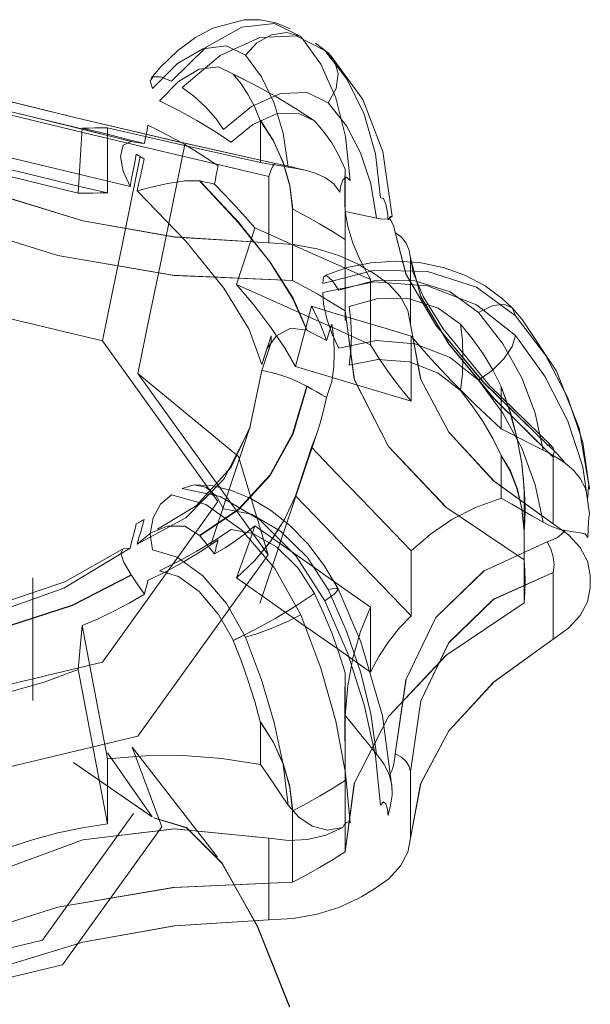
# Model space of a CAD drawing. Header units: metres. Extents: x -16.8 to 29.9, y -11.9 to 37.1.
# Tile 31 of 202: x -6.6156 to -6.5981, y 7.9482 to 7.9784. Entities that reach past the tile are written whole.
import ezdxf

# ---------------------------------------------------------------- set-up
doc = ezdxf.new("R2010")
doc.units = ezdxf.units.M
doc.layers.add('P-SANR-FIXT', color=7, linetype='Continuous', lineweight=5)

# ---------------------------------------------------------------- blocks, each defined once
blk = doc.blocks.new('TORNEIRA DE JARDIM COM BICO PARA MANGUEIRA - 1130_BC_Cromado-2213981-EXPLODE')
at = {"layer": 'P-SANR-FIXT'}
for p, q in [((-6.60653, 7.977659), (-6.606101, 7.977334)), ((-6.60562, 7.97328), (-6.60562, 7.969165)), ((-6.609735, 7.962289), (-6.608525, 7.965908)), ((-6.608228, 7.960488), (-6.606447, 7.965817)), ((-6.60011, 7.963594), (-6.600163, 7.964414)), ((-6.61519, 7.957514), (-6.61519, 7.961271)), ((-6.60562, 7.957271), (-6.60562, 7.953155)), ((-6.609528, 7.952705), (-6.612143, 7.95608)), ((-6.61394, 7.955606), (-6.611557, 7.953957)), ((-6.611532, 7.953943), (-6.613928, 7.955601))]:
    blk.add_line(p, q, dxfattribs=at)
for points in [[(-6.607298, 7.978102, 0), (-6.607745, 7.97829, 0), (-6.60822, 7.978383, 0), (-6.60871, 7.978382, 0), (-6.609671, 7.978123, 0), (-6.610199, 7.977841, 0), (-6.610743, 7.977439, 0), (-6.611284, 7.976914, 0), (-6.611561, 7.976591, 0)], [(-6.610942, 7.976497, 0), (-6.60988, 7.977541, 0), (-6.608785, 7.978153, 0), (-6.607778, 7.978265, 0), (-6.606978, 7.977864, 0)], [(-6.608674, 7.977296, 0), (-6.608326, 7.977678, 0), (-6.60788, 7.97792, 0), (-6.607406, 7.977986, 0), (-6.606978, 7.977864, 0)], [(-6.606978, 7.977864, 0), (-6.607406, 7.977986, 0), (-6.60788, 7.97792, 0), (-6.608326, 7.977678, 0), (-6.608674, 7.977296, 0)], [(-6.606236, 7.977436, 0), (-6.607122, 7.977887, 0), (-6.608237, 7.977836, 0), (-6.609448, 7.977288, 0), (-6.610613, 7.976307, 0)], [(-6.606978, 7.977864, 0), (-6.606367, 7.977022, 0), (-6.605905, 7.97599, 0), (-6.605603, 7.9748, 0), (-6.605463, 7.973456, 0)], [(-6.608674, 7.977296, 0), (-6.609253, 7.977579, 0), (-6.609975, 7.977489, 0), (-6.61076, 7.977039, 0), (-6.611519, 7.976276, 0)], [(-6.604535, 7.97292, 0), (-6.604693, 7.974274, 0), (-6.605034, 7.975491, 0), (-6.605552, 7.976553, 0), (-6.606237, 7.977436, 0)], [(-6.606237, 7.977436, 0), (-6.605951, 7.977144, 0), (-6.605832, 7.976735, 0), (-6.605897, 7.976273, 0), (-6.606134, 7.97583, 0)], [(-6.606134, 7.97583, 0), (-6.605898, 7.976273, 0), (-6.605833, 7.976735, 0), (-6.605951, 7.977144, 0), (-6.606236, 7.977436, 0)], [(-6.607361, 7.973862, 0), (-6.60752, 7.974899, 0), (-6.607793, 7.975822, 0), (-6.608181, 7.976629, 0), (-6.608674, 7.977296, 0)], [(-6.604177, 7.972351, 0), (-6.604463, 7.974337, 0), (-6.605078, 7.975932, 0), (-6.606073, 7.977306, 0)], [(-6.611312, 7.975896, 0), (-6.610729, 7.976488, 0), (-6.610092, 7.976867, 0), (-6.609503, 7.976934, 0), (-6.609044, 7.976715, 0)], [(-6.606554, 7.975277, 0), (-6.607138, 7.975663, 0), (-6.607744, 7.976029, 0), (-6.608377, 7.976378, 0), (-6.609046, 7.976716, 0)], [(-6.609046, 7.976716, 0), (-6.608804, 7.976416, 0), (-6.608585, 7.976078, 0), (-6.608389, 7.975704, 0), (-6.608218, 7.975297, 0)], [(-6.609044, 7.976715, 0), (-6.608375, 7.976377, 0), (-6.607744, 7.976029, 0), (-6.60714, 7.975664, 0), (-6.606555, 7.975278, 0)], [(-6.620112, 7.976548, 0), (-6.617991, 7.976063, 0), (-6.615928, 7.975577, 0), (-6.613972, 7.975101, 0), (-6.612169, 7.974648, 0)], [(-6.612176, 7.974649, 0), (-6.613985, 7.975104, 0), (-6.615932, 7.975577, 0), (-6.617985, 7.976061, 0), (-6.620112, 7.976547, 0)], [(-6.607748, 7.973975, 0), (-6.610817, 7.974663, 0), (-6.613823, 7.975366, 0), (-6.616599, 7.976046, 0), (-6.619005, 7.976667, 0)], [(-6.619005, 7.976667, 0), (-6.616575, 7.97604, 0), (-6.613823, 7.975366, 0), (-6.610845, 7.974669, 0), (-6.607748, 7.973975, 0)], [(-6.611519, 7.976276, 0), (-6.611589, 7.976507, 0), (-6.611504, 7.97663, 0), (-6.611277, 7.976627, 0), (-6.610942, 7.976497, 0)], [(-6.610613, 7.976307, 0), (-6.610253, 7.976035, 0), (-6.609886, 7.975696, 0), (-6.609567, 7.97534, 0), (-6.609342, 7.975019, 0)], [(-6.609342, 7.975019, 0), (-6.608489, 7.975725, 0), (-6.607602, 7.976119, 0), (-6.606785, 7.976155, 0), (-6.606134, 7.97583, 0)], [(-6.618528, 7.976107, 0), (-6.616245, 7.975547, 0), (-6.613659, 7.974924, 0), (-6.610862, 7.97426, 0), (-6.607953, 7.973578, 0)], [(-6.607953, 7.973578, 0), (-6.610862, 7.97426, 0), (-6.613659, 7.974925, 0), (-6.616245, 7.975548, 0), (-6.618528, 7.976107, 0)], [(-6.609109, 7.974624, 0), (-6.609624, 7.974968, 0), (-6.610158, 7.975291, 0), (-6.610717, 7.975599, 0), (-6.611312, 7.975896, 0)], [(-6.606134, 7.97583, 0), (-6.605579, 7.975128, 0), (-6.605143, 7.974296, 0), (-6.604833, 7.973348, 0), (-6.604654, 7.9723, 0)], [(-6.606555, 7.975278, 0), (-6.607057, 7.975521, 0), (-6.607719, 7.975497, 0), (-6.608444, 7.975169, 0), (-6.609109, 7.974624, 0)], [(-6.61221, 7.973265, 0), (-6.614247, 7.973755, 0), (-6.616517, 7.974298, 0), (-6.618951, 7.974879, 0), (-6.621436, 7.975471, 0)], [(-6.621436, 7.975471, 0), (-6.618951, 7.974879, 0), (-6.616517, 7.974298, 0), (-6.614247, 7.973755, 0), (-6.61221, 7.973265, 0)], [(-6.608218, 7.975297, 0), (-6.607824, 7.974674, 0), (-6.607521, 7.974011, 0), (-6.607318, 7.97331, 0), (-6.607223, 7.972573, 0)], [(-6.607228, 7.972575, 0), (-6.607317, 7.973291, 0), (-6.607514, 7.973992, 0), (-6.607813, 7.974664, 0), (-6.608212, 7.975304, 0)], [(-6.608212, 7.975304, 0), (-6.608212, 7.974978, 0), (-6.608212, 7.974653, 0), (-6.608212, 7.974327, 0), (-6.608212, 7.974002, 0)], [(-6.605621, 7.973798, 0), (-6.60581, 7.974216, 0), (-6.60603, 7.974603, 0), (-6.606278, 7.974958, 0), (-6.606554, 7.975277, 0)], [(-6.6138, 7.973067, 0), (-6.613769, 7.973566, 0), (-6.613738, 7.974064, 0), (-6.613707, 7.974563, 0), (-6.613676, 7.975061, 0)], [(-6.613676, 7.975061, 0), (-6.613481, 7.975062, 0), (-6.613286, 7.975063, 0), (-6.613092, 7.975064, 0), (-6.612897, 7.975065, 0)], [(-6.613676, 7.975061, 0), (-6.613185, 7.97494, 0), (-6.612704, 7.974819, 0), (-6.612232, 7.974701, 0), (-6.611771, 7.974583, 0)], [(-6.611771, 7.974583, 0), (-6.612232, 7.974701, 0), (-6.612704, 7.974819, 0), (-6.613185, 7.97494, 0), (-6.613676, 7.975061, 0)], [(-6.608212, 7.974002, 0), (-6.609401, 7.974265, 0), (-6.610581, 7.974531, 0), (-6.611748, 7.974798, 0), (-6.612897, 7.975065, 0)], [(-6.612897, 7.975065, 0), (-6.612897, 7.974566, 0), (-6.612897, 7.974068, 0), (-6.612897, 7.97357, 0), (-6.612897, 7.973071, 0)], [(-6.612897, 7.975065, 0), (-6.61175, 7.974798, 0), (-6.610581, 7.974531, 0), (-6.609399, 7.974265, 0), (-6.608212, 7.974002, 0)], [(-6.611771, 7.974583, 0), (-6.611744, 7.974724, 0), (-6.611717, 7.974864, 0), (-6.61169, 7.975004, 0), (-6.611664, 7.975145, 0)], [(-6.611664, 7.975145, 0), (-6.611371, 7.975003, 0), (-6.611085, 7.974856, 0), (-6.610805, 7.974706, 0), (-6.610532, 7.974552, 0)], [(-6.61221, 7.973265, 0), (-6.61242, 7.973734, 0), (-6.612503, 7.974184, 0), (-6.612425, 7.974535, 0), (-6.612176, 7.974649, 0)], [(-6.612169, 7.974648, 0), (-6.61207, 7.974632, 0), (-6.61197, 7.974616, 0), (-6.61187, 7.974599, 0), (-6.611771, 7.974583, 0)], [(-6.610532, 7.974552, 0), (-6.610891, 7.972797, 0), (-6.61125, 7.971043, 0), (-6.611609, 7.969288, 0), (-6.611968, 7.967533, 0)], [(-6.611968, 7.967533, 0), (-6.611609, 7.969288, 0), (-6.61125, 7.971043, 0), (-6.610891, 7.972797, 0), (-6.610532, 7.974552, 0)], [(-6.610532, 7.974552, 0), (-6.610265, 7.974394, 0), (-6.610005, 7.974233, 0), (-6.609751, 7.974067, 0), (-6.609505, 7.973899, 0)], [(-6.607953, 7.971537, 0), (-6.610862, 7.971721, 0), (-6.613659, 7.972217, 0), (-6.616245, 7.973008, 0), (-6.618528, 7.974066, 0)], [(-6.618528, 7.974066, 0), (-6.616267, 7.973017, 0), (-6.613659, 7.972217, 0), (-6.610836, 7.971718, 0), (-6.607953, 7.971537, 0)], [(-6.6138, 7.973067, 0), (-6.614841, 7.973322, 0), (-6.615919, 7.973582, 0), (-6.617028, 7.973845, 0), (-6.61816, 7.97411, 0)], [(-6.61816, 7.97411, 0), (-6.617027, 7.973845, 0), (-6.615919, 7.973582, 0), (-6.614842, 7.973323, 0), (-6.6138, 7.973067, 0)], [(-6.613053, 7.96854, 0), (-6.612764, 7.969951, 0), (-6.612475, 7.971363, 0), (-6.612187, 7.972774, 0), (-6.611898, 7.974186, 0)], [(-6.611898, 7.974186, 0), (-6.612187, 7.972774, 0), (-6.612475, 7.971363, 0), (-6.612764, 7.969951, 0), (-6.613053, 7.96854, 0)], [(-6.61202, 7.974256, 0), (-6.612068, 7.974008, 0), (-6.612115, 7.97376, 0), (-6.612163, 7.973513, 0), (-6.61221, 7.973265, 0)], [(-6.611898, 7.974186, 0), (-6.611928, 7.974204, 0), (-6.611959, 7.974221, 0), (-6.611989, 7.974238, 0), (-6.61202, 7.974256, 0)], [(-6.611989, 7.973138, 0), (-6.611936, 7.973382, 0), (-6.611883, 7.973627, 0), (-6.61183, 7.973871, 0), (-6.611777, 7.974115, 0)], [(-6.611777, 7.974115, 0), (-6.611807, 7.974133, 0), (-6.611837, 7.974151, 0), (-6.611867, 7.974168, 0), (-6.611898, 7.974186, 0)], [(-6.608212, 7.974002, 0), (-6.608, 7.973967, 0), (-6.607787, 7.973932, 0), (-6.607574, 7.973898, 0), (-6.607361, 7.973863, 0)], [(-6.615895, 7.973788, 0), (-6.615168, 7.973611, 0), (-6.614425, 7.973433, 0), (-6.613667, 7.973252, 0), (-6.612897, 7.973071, 0)], [(-6.612897, 7.973071, 0), (-6.613667, 7.973252, 0), (-6.614425, 7.973433, 0), (-6.615168, 7.973611, 0), (-6.615895, 7.973788, 0)], [(-6.609505, 7.973899, 0), (-6.609535, 7.97376, 0), (-6.609566, 7.973622, 0), (-6.609596, 7.973483, 0), (-6.609626, 7.973345, 0)], [(-6.607748, 7.973975, 0), (-6.607785, 7.973961, 0), (-6.607834, 7.973887, 0), (-6.607891, 7.973756, 0), (-6.607953, 7.973578, 0)], [(-6.606791, 7.973757, 0), (-6.607024, 7.973812, 0), (-6.607262, 7.973867, 0), (-6.607505, 7.973921, 0), (-6.607748, 7.973975, 0)], [(-6.607361, 7.973863, 0), (-6.607241, 7.973842, 0), (-6.607107, 7.973818, 0), (-6.606956, 7.97379, 0), (-6.606791, 7.973757, 0)], [(-6.606791, 7.973757, 0), (-6.606956, 7.973789, 0), (-6.607106, 7.973818, 0), (-6.607241, 7.973842, 0), (-6.607361, 7.973862, 0)], [(-6.60578, 7.973098, 0), (-6.60596, 7.97335, 0), (-6.606224, 7.973536, 0), (-6.606505, 7.973672, 0), (-6.606791, 7.973757, 0)], [(-6.605618, 7.971646, 0), (-6.605622, 7.972331, 0), (-6.605629, 7.972918, 0), (-6.60563, 7.973407, 0), (-6.605621, 7.973798, 0)], [(-6.605614, 7.973804, 0), (-6.60562, 7.973397, 0), (-6.605619, 7.972892, 0), (-6.605616, 7.972307, 0), (-6.605613, 7.971643, 0)], [(-6.605614, 7.972501, 0), (-6.605614, 7.972827, 0), (-6.605614, 7.973153, 0), (-6.605614, 7.973478, 0), (-6.605614, 7.973804, 0)], [(-6.620451, 7.973548, 0), (-6.617657, 7.972165, 0), (-6.614425, 7.971151, 0), (-6.610896, 7.970549, 0), (-6.607228, 7.970386, 0)], [(-6.607228, 7.970386, 0), (-6.610856, 7.970544, 0), (-6.614425, 7.971151, 0), (-6.617691, 7.972179, 0), (-6.620451, 7.973548, 0)], [(-6.610083, 7.973441, 0), (-6.610526, 7.973447, 0), (-6.611055, 7.973364, 0), (-6.611563, 7.973246, 0), (-6.611989, 7.973138, 0)], [(-6.606795, 7.968859, 0), (-6.607227, 7.969849, 0), (-6.607926, 7.970955, 0), (-6.608884, 7.972159, 0), (-6.610083, 7.973441, 0)], [(-6.609626, 7.973345, 0), (-6.609738, 7.973369, 0), (-6.609851, 7.973392, 0), (-6.609963, 7.973416, 0), (-6.610075, 7.973439, 0)], [(-6.610075, 7.973439, 0), (-6.608879, 7.972161, 0), (-6.607917, 7.970952, 0), (-6.607215, 7.969841, 0), (-6.606785, 7.968854, 0)], [(-6.607953, 7.973578, 0), (-6.607953, 7.973068, 0), (-6.607953, 7.972557, 0), (-6.607953, 7.972047, 0), (-6.607953, 7.971537, 0)], [(-6.605463, 7.973456, 0), (-6.605573, 7.973555, 0), (-6.605674, 7.97348, 0), (-6.60575, 7.973303, 0), (-6.60578, 7.973098, 0)], [(-6.608168, 7.967811, 0), (-6.608555, 7.96888, 0), (-6.609339, 7.970154, 0), (-6.610504, 7.971596, 0), (-6.611989, 7.973138, 0)], [(-6.611989, 7.973138, 0), (-6.610504, 7.971596, 0), (-6.609339, 7.970154, 0), (-6.608555, 7.96888, 0), (-6.608168, 7.967811, 0)], [(-6.608381, 7.972004, 0), (-6.60867, 7.972333, 0), (-6.608974, 7.972666, 0), (-6.609293, 7.973003, 0), (-6.609626, 7.973345, 0)], [(-6.609626, 7.973345, 0), (-6.609293, 7.973003, 0), (-6.608974, 7.972666, 0), (-6.60867, 7.972333, 0), (-6.608381, 7.972004, 0)], [(-6.612897, 7.973071, 0), (-6.613123, 7.97307, 0), (-6.613348, 7.973069, 0), (-6.613574, 7.973068, 0), (-6.6138, 7.973067, 0)], [(-6.604299, 7.972243, 0), (-6.604317, 7.972475, 0), (-6.604368, 7.972726, 0), (-6.604446, 7.972905, 0), (-6.604535, 7.97292, 0)], [(-6.607228, 7.970386, 0), (-6.607228, 7.970933, 0), (-6.607228, 7.97148, 0), (-6.607228, 7.972028, 0), (-6.607228, 7.972575, 0)], [(-6.607223, 7.972573, 0), (-6.606805, 7.97235, 0), (-6.606399, 7.972122, 0), (-6.606004, 7.971887, 0), (-6.605618, 7.971646, 0)], [(-6.604654, 7.9723, 0), (-6.604894, 7.97235, 0), (-6.605134, 7.972401, 0), (-6.605374, 7.972451, 0), (-6.605614, 7.972501, 0)], [(-6.605614, 7.972501, 0), (-6.60554, 7.972037, 0), (-6.605386, 7.971532, 0), (-6.605152, 7.970989, 0), (-6.60484, 7.970413, 0)], [(-6.60484, 7.970413, 0), (-6.605152, 7.97099, 0), (-6.605386, 7.971532, 0), (-6.60554, 7.972037, 0), (-6.605614, 7.972501, 0)], [(-6.60426, 7.972296, 0), (-6.604333, 7.972276, 0), (-6.604425, 7.97227, 0), (-6.604532, 7.972279, 0), (-6.604654, 7.9723, 0)], [(-6.604654, 7.9723, 0), (-6.604533, 7.972279, 0), (-6.604425, 7.972271, 0), (-6.604334, 7.972276, 0), (-6.60426, 7.972296, 0)], [(-6.60426, 7.972296, 0), (-6.60419, 7.972335, 0), (-6.604181, 7.972356, 0), (-6.60423, 7.972352, 0), (-6.604299, 7.972243, 0)], [(-6.604089, 7.971863, 0), (-6.604102, 7.971957, 0), (-6.604136, 7.972061, 0), (-6.604188, 7.972175, 0), (-6.60426, 7.972296, 0)], [(-6.608381, 7.972004, 0), (-6.608522, 7.971569, 0), (-6.608663, 7.971134, 0), (-6.608805, 7.9707, 0), (-6.608946, 7.970265, 0)], [(-6.60484, 7.970413, 0), (-6.605725, 7.970811, 0), (-6.60661, 7.971209, 0), (-6.607496, 7.971606, 0), (-6.608381, 7.972004, 0)], [(-6.605613, 7.971643, 0), (-6.605613, 7.971096, 0), (-6.605613, 7.970548, 0), (-6.605613, 7.970001, 0), (-6.605613, 7.969453, 0)], [(-6.599426, 7.965363, 0), (-6.601361, 7.967248, 0), (-6.602835, 7.969022, 0), (-6.603755, 7.970586, 0), (-6.604089, 7.971863, 0)], [(-6.603619, 7.971075, 0), (-6.603652, 7.971308, 0), (-6.603745, 7.971526, 0), (-6.603894, 7.971715, 0), (-6.604089, 7.971863, 0)], [(-6.604089, 7.971863, 0), (-6.60375, 7.970573, 0), (-6.602835, 7.969022, 0), (-6.601376, 7.967264, 0), (-6.599426, 7.965363, 0)], [(-6.607953, 7.971537, 0), (-6.607209, 7.97149, 0), (-6.60648, 7.971361, 0), (-6.605807, 7.971155, 0), (-6.605223, 7.970884, 0)], [(-6.606245, 7.970536, 0), (-6.605552, 7.970781, 0), (-6.604826, 7.970931, 0), (-6.604079, 7.970983, 0), (-6.603339, 7.970935, 0), (-6.602619, 7.970788, 0), (-6.601947, 7.970549, 0), (-6.60133, 7.970223, 0), (-6.600792, 7.969825, 0), (-6.600498, 7.969545, 0)], [(-6.60362, 7.971106, 0), (-6.603532, 7.970628, 0), (-6.603226, 7.969891, 0), (-6.602618, 7.968903, 0), (-6.601193, 7.96717, 0), (-6.599288, 7.965312, 0)], [(-6.603619, 7.969035, 0), (-6.603619, 7.969545, 0), (-6.603619, 7.970055, 0), (-6.603619, 7.970565, 0), (-6.603619, 7.971075, 0)], [(-6.603619, 7.971075, 0), (-6.6033, 7.96989, 0), (-6.602441, 7.968439, 0), (-6.60107, 7.966782, 0), (-6.599239, 7.96497, 0)], [(-6.599239, 7.96497, 0), (-6.60107, 7.966786, 0), (-6.602441, 7.968447, 0), (-6.6033, 7.969894, 0), (-6.603619, 7.971075, 0)], [(-6.606297, 7.970292, 0), (-6.604722, 7.970706, 0), (-6.603094, 7.970666, 0), (-6.601596, 7.97018, 0), (-6.6004, 7.969301, 0)], [(-6.605223, 7.970884, 0), (-6.605104, 7.970816, 0), (-6.604985, 7.970748, 0), (-6.604867, 7.97068, 0), (-6.60475, 7.970611, 0)], [(-6.630131, 7.95868, 0), (-6.633669, 7.96361, 0), (-6.630131, 7.96854, 0), (-6.621592, 7.970582, 0), (-6.613053, 7.96854, 0)], [(-6.613053, 7.96854, 0), (-6.621592, 7.970582, 0), (-6.630131, 7.96854, 0), (-6.633669, 7.96361, 0), (-6.630131, 7.95868, 0)], [(-6.605613, 7.969453, 0), (-6.606001, 7.969696, 0), (-6.606399, 7.969932, 0), (-6.606808, 7.970162, 0), (-6.607228, 7.970386, 0)], [(-6.605807, 7.970092, 0), (-6.606016, 7.97039, 0), (-6.606182, 7.970532, 0), (-6.606281, 7.970498, 0), (-6.606297, 7.970292, 0)], [(-6.601527, 7.969408, 0), (-6.602398, 7.970038, 0), (-6.603485, 7.970381, 0), (-6.604666, 7.9704, 0), (-6.605807, 7.970092, 0)], [(-6.60484, 7.968419, 0), (-6.60484, 7.968918, 0), (-6.60484, 7.969416, 0), (-6.60484, 7.969915, 0), (-6.60484, 7.970413, 0)], [(-6.60475, 7.970611, 0), (-6.604281, 7.970274, 0), (-6.603923, 7.969885, 0), (-6.6037, 7.969465, 0), (-6.603619, 7.969035, 0)], [(-6.608946, 7.970265, 0), (-6.608385, 7.969595, 0), (-6.607896, 7.96895, 0), (-6.60748, 7.968334, 0), (-6.60714, 7.967747, 0)], [(-6.60714, 7.967747, 0), (-6.60748, 7.968333, 0), (-6.607896, 7.96895, 0), (-6.608386, 7.969596, 0), (-6.608946, 7.970265, 0)], [(-6.608946, 7.970265, 0), (-6.607919, 7.969803, 0), (-6.606893, 7.969342, 0), (-6.605866, 7.968881, 0), (-6.60484, 7.968419, 0)], [(-6.6004, 7.968695, 0), (-6.601591, 7.969643, 0), (-6.603092, 7.970218, 0), (-6.604725, 7.97035, 0), (-6.606297, 7.970023, 0)], [(-6.606297, 7.970023, 0), (-6.606281, 7.969662, 0), (-6.606182, 7.969211, 0), (-6.606016, 7.968739, 0), (-6.605807, 7.968315, 0)], [(-6.605497, 7.969589, 0), (-6.604614, 7.96983, 0), (-6.60365, 7.969826, 0), (-6.602766, 7.969541, 0), (-6.602087, 7.969051, 0)], [(-6.60714, 7.967747, 0), (-6.607018, 7.968209, 0), (-6.606896, 7.968671, 0), (-6.606774, 7.969133, 0), (-6.606653, 7.969595, 0)], [(-6.606186, 7.96855, 0), (-6.606277, 7.968799, 0), (-6.606385, 7.969057, 0), (-6.60651, 7.969322, 0), (-6.606653, 7.969595, 0)], [(-6.606653, 7.969595, 0), (-6.605889, 7.969367, 0), (-6.605125, 7.969139, 0), (-6.604361, 7.96891, 0), (-6.603598, 7.968682, 0)], [(-6.606653, 7.969595, 0), (-6.60651, 7.969322, 0), (-6.606385, 7.969057, 0), (-6.606277, 7.968799, 0), (-6.606186, 7.96855, 0)], [(-6.605497, 7.96779, 0), (-6.60544, 7.968239, 0), (-6.605421, 7.968689, 0), (-6.60544, 7.96914, 0), (-6.605497, 7.969589, 0)], [(-6.601527, 7.969408, 0), (-6.601113, 7.969608, 0), (-6.600753, 7.969657, 0), (-6.600502, 7.969549, 0), (-6.6004, 7.969301, 0)], [(-6.6004, 7.969301, 0), (-6.600502, 7.969549, 0), (-6.600753, 7.969657, 0), (-6.601113, 7.969608, 0), (-6.601527, 7.969408, 0)], [(-6.598127, 7.964, 0), (-6.598442, 7.965854, 0), (-6.599144, 7.967605, 0), (-6.600192, 7.969187, 0), (-6.600491, 7.969537, 0)], [(-6.605613, 7.969453, 0), (-6.605331, 7.967335, 0), (-6.604288, 7.965298, 0), (-6.602531, 7.963432, 0), (-6.600136, 7.961819, 0)], [(-6.600136, 7.961819, 0), (-6.602507, 7.963412, 0), (-6.604288, 7.965298, 0), (-6.605339, 7.967359, 0), (-6.605613, 7.969453, 0)], [(-6.599552, 7.965188, 0), (-6.599791, 7.96632, 0), (-6.600202, 7.967407, 0), (-6.600785, 7.968445, 0), (-6.601527, 7.969408, 0)], [(-6.6004, 7.969301, 0), (-6.599483, 7.968093, 0), (-6.59879, 7.966785, 0), (-6.598337, 7.965415, 0), (-6.598126, 7.963987, 0)], [(-6.608168, 7.967811, 0), (-6.608018, 7.968295, 0), (-6.607723, 7.968693, 0), (-6.607288, 7.968922, 0), (-6.606795, 7.968859, 0)], [(-6.606186, 7.96855, 0), (-6.606146, 7.968674, 0), (-6.606105, 7.968799, 0), (-6.606065, 7.968923, 0), (-6.606025, 7.969047, 0)], [(-6.606025, 7.969047, 0), (-6.605969, 7.968607, 0), (-6.60595, 7.968166, 0), (-6.605969, 7.967725, 0), (-6.606025, 7.967285, 0)], [(-6.599239, 7.96293, 0), (-6.60107, 7.964247, 0), (-6.602441, 7.96574, 0), (-6.6033, 7.967355, 0), (-6.603619, 7.969035, 0)], [(-6.603619, 7.969035, 0), (-6.603306, 7.96737, 0), (-6.602441, 7.96574, 0), (-6.601056, 7.964235, 0), (-6.599239, 7.96293, 0)], [(-6.602087, 7.967016, 0), (-6.602027, 7.967524, 0), (-6.602008, 7.968033, 0), (-6.602027, 7.968543, 0), (-6.602087, 7.969051, 0)], [(-6.602087, 7.969051, 0), (-6.601721, 7.968606, 0), (-6.60139, 7.968136, 0), (-6.601097, 7.967645, 0), (-6.600841, 7.967137, 0)], [(-6.602087, 7.969051, 0), (-6.602027, 7.968543, 0), (-6.602007, 7.968033, 0), (-6.602027, 7.967524, 0), (-6.602087, 7.967016, 0)], [(-6.607883, 7.968688, 0), (-6.607954, 7.968469, 0), (-6.608025, 7.96825, 0), (-6.608097, 7.96803, 0), (-6.608168, 7.967811, 0)], [(-6.607883, 7.96849, 0), (-6.607882, 7.968539, 0), (-6.607882, 7.968589, 0), (-6.607882, 7.968639, 0), (-6.607883, 7.968688, 0)], [(-6.606785, 7.968854, 0), (-6.606636, 7.968778, 0), (-6.606486, 7.968702, 0), (-6.606336, 7.968626, 0), (-6.606186, 7.96855, 0)], [(-6.603598, 7.968682, 0), (-6.603007, 7.968, 0), (-6.602347, 7.967295, 0), (-6.60162, 7.966573, 0), (-6.600833, 7.965838, 0)], [(-6.600833, 7.965838, 0), (-6.601621, 7.966574, 0), (-6.602347, 7.967295, 0), (-6.603007, 7.967999, 0), (-6.603598, 7.968682, 0)], [(-6.603598, 7.968682, 0), (-6.603598, 7.968184, 0), (-6.603598, 7.967685, 0), (-6.603598, 7.967187, 0), (-6.603598, 7.966689, 0)], [(-6.6004, 7.968696, 0), (-6.600503, 7.96836, 0), (-6.600755, 7.967983, 0), (-6.601115, 7.967622, 0), (-6.601527, 7.967335, 0)], [(-6.601527, 7.967335, 0), (-6.601115, 7.967622, 0), (-6.600755, 7.967983, 0), (-6.600503, 7.96836, 0), (-6.6004, 7.968695, 0)], [(-6.598126, 7.963229, 0), (-6.598337, 7.964671, 0), (-6.598792, 7.966078, 0), (-6.599485, 7.967431, 0), (-6.6004, 7.968696, 0)], [(-6.613053, 7.96854, 0), (-6.609516, 7.96361, 0), (-6.613053, 7.95868, 0), (-6.621592, 7.956637, 0), (-6.630131, 7.95868, 0)], [(-6.630131, 7.95868, 0), (-6.621592, 7.956637, 0), (-6.613053, 7.95868, 0), (-6.609516, 7.96361, 0), (-6.613053, 7.96854, 0)], [(-6.608168, 7.967631, 0), (-6.608097, 7.967845, 0), (-6.608025, 7.96806, 0), (-6.607954, 7.968275, 0), (-6.607883, 7.96849, 0)], [(-6.605807, 7.968315, 0), (-6.604668, 7.968544, 0), (-6.603485, 7.968443, 0), (-6.602396, 7.968024, 0), (-6.601527, 7.967335, 0)], [(-6.603598, 7.966689, 0), (-6.60396, 7.967141, 0), (-6.604288, 7.96758, 0), (-6.604582, 7.968007, 0), (-6.60484, 7.968419, 0)], [(-6.60484, 7.968419, 0), (-6.604582, 7.968007, 0), (-6.604288, 7.96758, 0), (-6.60396, 7.96714, 0), (-6.603598, 7.966689, 0)], [(-6.602087, 7.967016, 0), (-6.602766, 7.967542, 0), (-6.60365, 7.967888, 0), (-6.604614, 7.967964, 0), (-6.605497, 7.96779, 0)], [(-6.603598, 7.966689, 0), (-6.604483, 7.966953, 0), (-6.605369, 7.967218, 0), (-6.606254, 7.967483, 0), (-6.60714, 7.967747, 0)], [(-6.631217, 7.95642, 0), (-6.621592, 7.954118, 0), (-6.611968, 7.95642, 0), (-6.607981, 7.961977, 0), (-6.611968, 7.967533, 0)], [(-6.611968, 7.967533, 0), (-6.608884, 7.964988, 0), (-6.607981, 7.961977, 0), (-6.611968, 7.95642, 0), (-6.621592, 7.954118, 0), (-6.626808, 7.954639, 0), (-6.631217, 7.95642, 0)], [(-6.611989, 7.962304, 0), (-6.6105, 7.96311, 0), (-6.60934, 7.964294, 0), (-6.608553, 7.965826, 0), (-6.608168, 7.967631, 0)], [(-6.608168, 7.967631, 0), (-6.608553, 7.965826, 0), (-6.60934, 7.964294, 0), (-6.6105, 7.96311, 0), (-6.611989, 7.962304, 0)], [(-6.606795, 7.96715, 0), (-6.607278, 7.967377, 0), (-6.607709, 7.967524, 0), (-6.608015, 7.9676, 0), (-6.608168, 7.967631, 0)], [(-6.610083, 7.962568, 0), (-6.608884, 7.963375, 0), (-6.607926, 7.964419, 0), (-6.607227, 7.965684, 0), (-6.606795, 7.96715, 0)], [(-6.606785, 7.967144, 0), (-6.607215, 7.965683, 0), (-6.607917, 7.964411, 0), (-6.608879, 7.963362, 0), (-6.610075, 7.962559, 0)], [(-6.606186, 7.966799, 0), (-6.606336, 7.966885, 0), (-6.606486, 7.966972, 0), (-6.606636, 7.967058, 0), (-6.606785, 7.967144, 0)], [(-6.606025, 7.967285, 0), (-6.606065, 7.967164, 0), (-6.606105, 7.967042, 0), (-6.606146, 7.96692, 0), (-6.606186, 7.966799, 0)], [(-6.601527, 7.967335, 0), (-6.600787, 7.966323, 0), (-6.600205, 7.965248, 0), (-6.599791, 7.964126, 0), (-6.599552, 7.962978, 0)], [(-6.600841, 7.967137, 0), (-6.60057, 7.966356, 0), (-6.600355, 7.96557, 0), (-6.600207, 7.964786, 0), (-6.600136, 7.964009, 0)], [(-6.600136, 7.964009, 0), (-6.600201, 7.964761, 0), (-6.600343, 7.965543, 0), (-6.600555, 7.966338, 0), (-6.600833, 7.96714, 0)], [(-6.600833, 7.96714, 0), (-6.600833, 7.966814, 0), (-6.600833, 7.966489, 0), (-6.600833, 7.966163, 0), (-6.600833, 7.965838, 0)], [(-6.606186, 7.966799, 0), (-6.606277, 7.966399, 0), (-6.606385, 7.966011, 0), (-6.60651, 7.965635, 0), (-6.606653, 7.965272, 0)], [(-6.606653, 7.965272, 0), (-6.60651, 7.965635, 0), (-6.606385, 7.966011, 0), (-6.606277, 7.966399, 0), (-6.606186, 7.966799, 0)], [(-6.600841, 7.965016, 0), (-6.601097, 7.96554, 0), (-6.60139, 7.96605, 0), (-6.601721, 7.966543, 0), (-6.602087, 7.967016, 0)], [(-6.611365, 7.962759, 0), (-6.610186, 7.963476, 0), (-6.609113, 7.964668, 0), (-6.608527, 7.965904, 0)], [(-6.600833, 7.965838, 0), (-6.600513, 7.965675, 0), (-6.600192, 7.965513, 0), (-6.599872, 7.965351, 0), (-6.599552, 7.965188, 0)], [(-6.606653, 7.965272, 0), (-6.606774, 7.9649, 0), (-6.606896, 7.964528, 0), (-6.607018, 7.964156, 0), (-6.60714, 7.963784, 0)], [(-6.603598, 7.962103, 0), (-6.604361, 7.962895, 0), (-6.605125, 7.963688, 0), (-6.605889, 7.96448, 0), (-6.606653, 7.965272, 0)], [(-6.598871, 7.964784, 0), (-6.598984, 7.964921, 0), (-6.599116, 7.965065, 0), (-6.599264, 7.965212, 0), (-6.599426, 7.965363, 0)], [(-6.599426, 7.965363, 0), (-6.599315, 7.965332, 0), (-6.599244, 7.965252, 0), (-6.599218, 7.965129, 0), (-6.599239, 7.96497, 0)], [(-6.600136, 7.96269, 0), (-6.600207, 7.963393, 0), (-6.600355, 7.964018, 0), (-6.60057, 7.96456, 0), (-6.600841, 7.965016, 0)], [(-6.600833, 7.963716, 0), (-6.600833, 7.964041, 0), (-6.600833, 7.964367, 0), (-6.600833, 7.964692, 0), (-6.600833, 7.965018, 0)], [(-6.600833, 7.965018, 0), (-6.600554, 7.964546, 0), (-6.600341, 7.96399, 0), (-6.600201, 7.963371, 0), (-6.600136, 7.962691, 0)], [(-6.599552, 7.965188, 0), (-6.599382, 7.965099, 0), (-6.599211, 7.965002, 0), (-6.59904, 7.964896, 0), (-6.598871, 7.964784, 0)], [(-6.598871, 7.964784, 0), (-6.599039, 7.964896, 0), (-6.59921, 7.965, 0), (-6.599381, 7.965098, 0), (-6.599552, 7.965188, 0)], [(-6.599239, 7.96497, 0), (-6.599239, 7.96446, 0), (-6.599239, 7.96395, 0), (-6.599239, 7.96344, 0), (-6.599239, 7.96293, 0)], [(-6.598183, 7.963718, 0), (-6.598261, 7.964032, 0), (-6.598414, 7.964317, 0), (-6.598618, 7.96457, 0), (-6.598871, 7.964784, 0)], [(-6.609342, 7.963387, 0), (-6.609567, 7.963789, 0), (-6.609886, 7.964048, 0), (-6.610253, 7.964125, 0), (-6.610613, 7.964009, 0)], [(-6.610228, 7.964126, 0), (-6.609672, 7.964086, 0), (-6.609098, 7.963947, 0), (-6.608504, 7.963701, 0), (-6.60791, 7.963348, 0), (-6.607319, 7.96288, 0), (-6.606764, 7.962312, 0), (-6.606258, 7.961651, 0), (-6.605834, 7.960933, 0)], [(-6.598126, 7.963987, 0), (-6.598141, 7.964115, 0), (-6.598157, 7.964069, 0), (-6.598174, 7.963914, 0), (-6.598183, 7.963718, 0)], [(-6.610942, 7.963819, 0), (-6.611277, 7.963533, 0), (-6.611504, 7.963113, 0), (-6.611589, 7.962621, 0), (-6.611519, 7.962131, 0)], [(-6.606978, 7.960133, 0), (-6.607777, 7.961556, 0), (-6.608785, 7.962731, 0), (-6.609883, 7.963516, 0), (-6.610942, 7.963819, 0)], [(-6.610613, 7.964009, 0), (-6.609445, 7.963766, 0), (-6.608236, 7.963047, 0), (-6.607123, 7.961936, 0), (-6.606236, 7.960561, 0)], [(-6.608946, 7.961267, 0), (-6.608386, 7.9618, 0), (-6.607896, 7.962399, 0), (-6.60748, 7.963062, 0), (-6.60714, 7.963784, 0)], [(-6.60714, 7.963784, 0), (-6.60748, 7.963062, 0), (-6.607896, 7.9624, 0), (-6.608385, 7.9618, 0), (-6.608946, 7.961267, 0)], [(-6.60714, 7.963784, 0), (-6.606254, 7.962866, 0), (-6.605369, 7.961947, 0), (-6.604483, 7.961028, 0), (-6.603598, 7.96011, 0)], [(-6.600136, 7.961819, 0), (-6.600136, 7.962367, 0), (-6.600136, 7.962914, 0), (-6.600136, 7.963462, 0), (-6.600136, 7.964009, 0)], [(-6.600136, 7.964009, 0), (-6.600114, 7.96368, 0), (-6.600106, 7.96335, 0), (-6.600114, 7.96302, 0), (-6.600136, 7.96269, 0)], [(-6.600833, 7.963716, 0), (-6.60162, 7.963422, 0), (-6.602347, 7.963054, 0), (-6.603007, 7.962613, 0), (-6.603598, 7.962103, 0)], [(-6.603598, 7.962103, 0), (-6.603007, 7.962614, 0), (-6.602347, 7.963054, 0), (-6.601621, 7.963422, 0), (-6.600833, 7.963716, 0)], [(-6.599552, 7.962978, 0), (-6.599872, 7.963162, 0), (-6.600192, 7.963347, 0), (-6.600513, 7.963531, 0), (-6.600833, 7.963716, 0)], [(-6.606134, 7.960913, 0), (-6.606787, 7.961907, 0), (-6.607602, 7.962705, 0), (-6.608487, 7.963218, 0), (-6.609342, 7.963387, 0)], [(-6.598183, 7.962509, 0), (-6.598174, 7.962744, 0), (-6.598157, 7.963003, 0), (-6.598141, 7.963196, 0), (-6.598126, 7.963229, 0)], [(-6.61221, 7.962177, 0), (-6.612163, 7.962363, 0), (-6.612115, 7.962549, 0), (-6.612068, 7.962736, 0), (-6.61202, 7.962922, 0)], [(-6.61202, 7.962922, 0), (-6.611959, 7.962957, 0), (-6.611898, 7.962992, 0), (-6.611837, 7.963027, 0), (-6.611777, 7.963062, 0)], [(-6.611777, 7.963062, 0), (-6.61183, 7.962873, 0), (-6.611883, 7.962683, 0), (-6.611936, 7.962494, 0), (-6.611989, 7.962304, 0)], [(-6.611989, 7.962304, 0), (-6.611568, 7.962651, 0), (-6.611067, 7.962859, 0), (-6.61053, 7.962855, 0), (-6.610083, 7.962568, 0)], [(-6.608381, 7.962863, 0), (-6.60867, 7.962625, 0), (-6.608974, 7.962402, 0), (-6.609293, 7.962195, 0), (-6.609626, 7.962004, 0)], [(-6.609626, 7.962004, 0), (-6.609293, 7.962195, 0), (-6.608974, 7.962402, 0), (-6.60867, 7.962625, 0), (-6.608381, 7.962863, 0)], [(-6.608946, 7.961267, 0), (-6.608805, 7.961666, 0), (-6.608663, 7.962065, 0), (-6.608522, 7.962464, 0), (-6.608381, 7.962863, 0)], [(-6.608381, 7.962863, 0), (-6.607496, 7.96224, 0), (-6.60661, 7.961618, 0), (-6.605725, 7.960995, 0), (-6.60484, 7.960372, 0)], [(-6.599552, 7.962978, 0), (-6.599381, 7.962888, 0), (-6.59921, 7.962812, 0), (-6.599039, 7.962755, 0), (-6.598871, 7.962718, 0)], [(-6.598871, 7.962718, 0), (-6.599039, 7.962755, 0), (-6.599209, 7.962812, 0), (-6.599381, 7.962887, 0), (-6.599552, 7.962978, 0)], [(-6.599239, 7.96293, 0), (-6.59877, 7.962593, 0), (-6.598412, 7.962204, 0), (-6.598189, 7.961783, 0), (-6.598108, 7.961353, 0)], [(-6.611312, 7.961482, 0), (-6.610717, 7.96178, 0), (-6.610158, 7.962087, 0), (-6.609624, 7.96241, 0), (-6.609109, 7.962754, 0)], [(-6.610075, 7.962559, 0), (-6.609963, 7.96242, 0), (-6.609851, 7.962281, 0), (-6.609738, 7.962143, 0), (-6.609626, 7.962004, 0)], [(-6.609109, 7.962754, 0), (-6.608444, 7.962625, 0), (-6.607719, 7.962217, 0), (-6.607057, 7.961562, 0), (-6.606555, 7.960789, 0)], [(-6.600136, 7.962691, 0), (-6.600136, 7.962143, 0), (-6.600136, 7.961596, 0), (-6.600136, 7.961048, 0), (-6.600136, 7.960501, 0)], [(-6.599426, 7.962376, 0), (-6.599264, 7.962434, 0), (-6.599116, 7.962511, 0), (-6.598984, 7.962606, 0), (-6.598871, 7.962718, 0)], [(-6.598871, 7.962718, 0), (-6.598619, 7.962679, 0), (-6.598414, 7.962649, 0), (-6.598261, 7.96262, 0), (-6.598183, 7.962509, 0)], [(-6.609505, 7.962434, 0), (-6.610005, 7.9621, 0), (-6.610532, 7.96178, 0), (-6.611085, 7.961476, 0), (-6.611664, 7.961188, 0)], [(-6.609626, 7.962004, 0), (-6.609596, 7.962111, 0), (-6.609566, 7.962219, 0), (-6.609535, 7.962326, 0), (-6.609505, 7.962434, 0)], [(-6.599426, 7.962376, 0), (-6.601376, 7.961471, 0), (-6.602835, 7.96005, 0), (-6.60375, 7.958163, 0), (-6.604089, 7.955877, 0)], [(-6.604089, 7.955877, 0), (-6.603755, 7.958144, 0), (-6.602835, 7.96005, 0), (-6.601361, 7.961482, 0), (-6.599426, 7.962376, 0)], [(-6.599239, 7.961431, 0), (-6.599218, 7.961667, 0), (-6.599244, 7.961913, 0), (-6.599315, 7.962155, 0), (-6.599426, 7.962376, 0)], [(-6.621436, 7.95997, 0), (-6.618943, 7.959823, 0), (-6.616517, 7.96015, 0), (-6.61424, 7.960949, 0), (-6.61221, 7.962177, 0)], [(-6.61221, 7.962177, 0), (-6.61424, 7.96095, 0), (-6.616517, 7.96015, 0), (-6.618943, 7.959824, 0), (-6.621436, 7.95997, 0)], [(-6.620701, 7.960121, 0), (-6.618325, 7.960092, 0), (-6.61661, 7.960343, 0), (-6.614206, 7.961145, 0), (-6.612441, 7.962148, 0)], [(-6.612176, 7.961359, 0), (-6.612415, 7.961759, 0), (-6.612496, 7.962028, 0), (-6.61242, 7.96216, 0), (-6.61221, 7.962177, 0)], [(-6.611519, 7.962131, 0), (-6.610762, 7.961907, 0), (-6.609976, 7.961335, 0), (-6.609252, 7.960482, 0), (-6.608674, 7.959447, 0)], [(-6.603598, 7.96011, 0), (-6.603598, 7.960608, 0), (-6.603598, 7.961106, 0), (-6.603598, 7.961605, 0), (-6.603598, 7.962103, 0)], [(-6.600136, 7.960501, 0), (-6.600114, 7.96083, 0), (-6.600106, 7.96116, 0), (-6.600114, 7.96149, 0), (-6.600136, 7.961819, 0)], [(-6.620112, 7.959461, 0), (-6.617985, 7.959473, 0), (-6.615932, 7.959797, 0), (-6.613985, 7.960429, 0), (-6.612176, 7.961359, 0)], [(-6.612169, 7.96135, 0), (-6.613972, 7.960422, 0), (-6.615928, 7.959786, 0), (-6.617991, 7.959461, 0), (-6.620112, 7.95945, 0)], [(-6.611771, 7.960766, 0), (-6.61187, 7.960912, 0), (-6.61197, 7.961058, 0), (-6.61207, 7.961204, 0), (-6.612169, 7.96135, 0)], [(-6.609044, 7.959351, 0), (-6.609503, 7.960149, 0), (-6.610092, 7.960847, 0), (-6.610729, 7.961306, 0), (-6.611312, 7.961482, 0)], [(-6.599239, 7.961431, 0), (-6.60107, 7.960608, 0), (-6.602441, 7.959279, 0), (-6.6033, 7.9575, 0), (-6.603619, 7.955326, 0)], [(-6.603619, 7.955326, 0), (-6.6033, 7.957504, 0), (-6.602441, 7.959287, 0), (-6.60107, 7.960612, 0), (-6.599239, 7.961431, 0)], [(-6.599239, 7.959391, 0), (-6.599239, 7.959901, 0), (-6.599239, 7.960411, 0), (-6.599239, 7.960921, 0), (-6.599239, 7.961431, 0)], [(-6.598108, 7.961353, 0), (-6.598107, 7.961257, 0), (-6.598106, 7.96116, 0), (-6.598107, 7.961064, 0), (-6.598108, 7.960967, 0)], [(-6.611664, 7.961188, 0), (-6.61169, 7.961082, 0), (-6.611717, 7.960977, 0), (-6.611744, 7.960871, 0), (-6.611771, 7.960766, 0)], [(-6.60484, 7.958379, 0), (-6.605866, 7.959101, 0), (-6.606893, 7.959823, 0), (-6.607919, 7.960545, 0), (-6.608946, 7.961267, 0)], [(-6.613676, 7.959806, 0), (-6.613185, 7.960018, 0), (-6.612704, 7.960249, 0), (-6.612232, 7.960498, 0), (-6.611771, 7.960766, 0)], [(-6.611771, 7.960766, 0), (-6.612232, 7.960498, 0), (-6.612704, 7.960249, 0), (-6.613185, 7.960018, 0), (-6.613676, 7.959806, 0)], [(-6.609046, 7.959351, 0), (-6.608377, 7.959688, 0), (-6.607744, 7.960038, 0), (-6.607138, 7.960403, 0), (-6.606554, 7.96079, 0)], [(-6.606555, 7.960789, 0), (-6.60714, 7.960402, 0), (-6.607744, 7.960038, 0), (-6.608375, 7.959689, 0), (-6.609044, 7.959351, 0)], [(-6.606554, 7.96079, 0), (-6.606278, 7.960191, 0), (-6.60603, 7.959583, 0), (-6.60581, 7.95897, 0), (-6.605621, 7.958354, 0)], [(-6.606134, 7.960913, 0), (-6.605896, 7.960957, 0), (-6.605833, 7.960905, 0), (-6.605952, 7.960765, 0), (-6.606236, 7.960561, 0)], [(-6.606236, 7.960561, 0), (-6.605952, 7.960765, 0), (-6.605833, 7.960905, 0), (-6.605896, 7.960957, 0), (-6.606134, 7.960913, 0)], [(-6.604654, 7.955866, 0), (-6.604833, 7.957098, 0), (-6.605141, 7.958357, 0), (-6.605578, 7.95964, 0), (-6.606134, 7.960913, 0)], [(-6.604179, 7.954788, 0), (-6.604472, 7.957043, 0), (-6.605139, 7.959312, 0), (-6.605834, 7.960932, 0)], [(-6.598108, 7.960967, 0), (-6.598189, 7.960537, 0), (-6.598412, 7.960116, 0), (-6.59877, 7.959728, 0), (-6.599239, 7.959391, 0)], [(-6.606236, 7.960561, 0), (-6.60555, 7.958969, 0), (-6.605032, 7.957372, 0), (-6.604693, 7.955812, 0), (-6.604535, 7.954296, 0)], [(-6.605613, 7.952867, 0), (-6.605339, 7.954961, 0), (-6.604288, 7.957022, 0), (-6.602507, 7.958908, 0), (-6.600136, 7.960501, 0)], [(-6.600136, 7.960501, 0), (-6.602531, 7.958888, 0), (-6.604288, 7.957022, 0), (-6.605331, 7.954985, 0), (-6.605613, 7.952867, 0)], [(-6.606978, 7.960133, 0), (-6.607409, 7.959925, 0), (-6.607884, 7.959721, 0), (-6.608328, 7.959553, 0), (-6.608674, 7.959447, 0)], [(-6.608674, 7.959447, 0), (-6.608328, 7.959553, 0), (-6.607884, 7.959721, 0), (-6.607409, 7.959925, 0), (-6.606978, 7.960133, 0)], [(-6.605463, 7.95376, 0), (-6.605603, 7.955286, 0), (-6.605907, 7.956874, 0), (-6.606368, 7.958503, 0), (-6.606978, 7.960133, 0)], [(-6.60484, 7.960372, 0), (-6.605152, 7.959624, 0), (-6.605386, 7.958817, 0), (-6.60554, 7.957958, 0), (-6.605614, 7.957052, 0)], [(-6.605614, 7.957052, 0), (-6.60554, 7.957959, 0), (-6.605386, 7.958817, 0), (-6.605152, 7.959623, 0), (-6.60484, 7.960372, 0)], [(-6.60484, 7.960372, 0), (-6.60484, 7.959874, 0), (-6.60484, 7.959376, 0), (-6.60484, 7.958877, 0), (-6.60484, 7.958379, 0)], [(-6.603598, 7.96011, 0), (-6.60396, 7.959722, 0), (-6.604288, 7.959304, 0), (-6.604582, 7.958856, 0), (-6.60484, 7.958379, 0)], [(-6.60484, 7.958379, 0), (-6.604582, 7.958856, 0), (-6.604288, 7.959304, 0), (-6.60396, 7.959722, 0), (-6.603598, 7.96011, 0)], [(-6.613676, 7.959806, 0), (-6.613707, 7.95947, 0), (-6.613738, 7.959135, 0), (-6.613769, 7.9588, 0), (-6.6138, 7.958464, 0)], [(-6.612897, 7.95572, 0), (-6.613092, 7.956742, 0), (-6.613286, 7.957763, 0), (-6.613481, 7.958785, 0), (-6.613676, 7.959806, 0)], [(-6.608218, 7.956855, 0), (-6.608389, 7.957481, 0), (-6.608585, 7.958108, 0), (-6.608804, 7.958732, 0), (-6.609046, 7.959351, 0)], [(-6.608674, 7.959447, 0), (-6.608182, 7.95814, 0), (-6.607795, 7.956833, 0), (-6.607519, 7.955547, 0), (-6.607361, 7.954303, 0)], [(-6.603619, 7.953285, 0), (-6.6033, 7.954965, 0), (-6.602441, 7.95658, 0), (-6.60107, 7.958073, 0), (-6.599239, 7.959391, 0)], [(-6.599239, 7.959391, 0), (-6.601056, 7.958086, 0), (-6.602441, 7.95658, 0), (-6.603306, 7.95495, 0), (-6.603619, 7.953285, 0)], [(-6.6138, 7.958464, 0), (-6.614842, 7.958073, 0), (-6.615919, 7.957768, 0), (-6.617027, 7.95755, 0), (-6.61816, 7.957422, 0)], [(-6.61816, 7.957422, 0), (-6.617028, 7.95755, 0), (-6.615919, 7.957767, 0), (-6.614841, 7.958073, 0), (-6.6138, 7.958464, 0)], [(-6.6138, 7.958464, 0), (-6.613574, 7.95728, 0), (-6.613348, 7.956096, 0), (-6.613123, 7.954911, 0), (-6.612897, 7.953727, 0)], [(-6.605621, 7.958354, 0), (-6.60563, 7.957509, 0), (-6.605629, 7.95667, 0), (-6.605622, 7.955848, 0), (-6.605618, 7.955054, 0)], [(-6.605613, 7.955057, 0), (-6.605616, 7.955825, 0), (-6.605619, 7.956642, 0), (-6.60562, 7.957487, 0), (-6.605614, 7.958354, 0)], [(-6.605614, 7.958354, 0), (-6.605614, 7.958028, 0), (-6.605614, 7.957703, 0), (-6.605614, 7.957377, 0), (-6.605614, 7.957052, 0)], [(-6.607223, 7.954127, 0), (-6.607318, 7.954869, 0), (-6.607521, 7.955578, 0), (-6.607824, 7.956242, 0), (-6.608218, 7.956855, 0)], [(-6.608212, 7.955551, 0), (-6.608212, 7.955877, 0), (-6.608212, 7.956203, 0), (-6.608212, 7.956528, 0), (-6.608212, 7.956854, 0)], [(-6.608212, 7.956854, 0), (-6.607812, 7.956219, 0), (-6.607511, 7.955541, 0), (-6.607317, 7.954841, 0), (-6.607228, 7.954124, 0)], [(-6.605614, 7.957052, 0), (-6.605374, 7.956756, 0), (-6.605134, 7.956459, 0), (-6.604894, 7.956163, 0), (-6.604654, 7.955867, 0)], [(-6.612143, 7.95608, 0), (-6.611239, 7.953635, 0), (-6.614278, 7.9494, 0), (-6.621613, 7.947646, 0), (-6.628949, 7.9494, 0)], [(-6.612903, 7.955906, 0), (-6.612217, 7.954924, 0), (-6.611532, 7.953943, 0)], [(-6.611532, 7.953943, 0), (-6.612217, 7.954924, 0), (-6.612903, 7.955906, 0)], [(-6.608212, 7.955551, 0), (-6.609399, 7.95573, 0), (-6.610581, 7.955818, 0), (-6.61175, 7.955815, 0), (-6.612897, 7.95572, 0)], [(-6.612897, 7.95572, 0), (-6.611748, 7.955815, 0), (-6.610581, 7.955818, 0), (-6.609401, 7.95573, 0), (-6.608212, 7.955551, 0)], [(-6.612897, 7.953727, 0), (-6.612897, 7.954225, 0), (-6.612897, 7.954724, 0), (-6.612897, 7.955222, 0), (-6.612897, 7.95572, 0)], [(-6.604654, 7.955867, 0), (-6.604533, 7.955708, 0), (-6.604426, 7.955544, 0), (-6.604334, 7.955376, 0), (-6.60426, 7.955205, 0)], [(-6.604261, 7.955205, 0), (-6.604334, 7.955375, 0), (-6.604425, 7.955542, 0), (-6.604533, 7.955707, 0), (-6.604654, 7.955866, 0)], [(-6.60426, 7.955205, 0), (-6.604188, 7.955353, 0), (-6.604136, 7.955515, 0), (-6.604102, 7.95569, 0), (-6.604089, 7.955877, 0)], [(-6.604089, 7.955877, 0), (-6.603894, 7.955772, 0), (-6.603745, 7.955639, 0), (-6.603652, 7.955487, 0), (-6.603619, 7.955326, 0)], [(-6.607361, 7.954304, 0), (-6.607574, 7.954616, 0), (-6.607787, 7.954928, 0), (-6.608, 7.955239, 0), (-6.608212, 7.955551, 0)], [(-6.603619, 7.955326, 0), (-6.603619, 7.954816, 0), (-6.603619, 7.954306, 0), (-6.603619, 7.953796, 0), (-6.603619, 7.953285, 0)], [(-6.605618, 7.955054, 0), (-6.606004, 7.954812, 0), (-6.606399, 7.954578, 0), (-6.606805, 7.95435, 0), (-6.607223, 7.954127, 0)], [(-6.605613, 7.952867, 0), (-6.605613, 7.953414, 0), (-6.605613, 7.953962, 0), (-6.605613, 7.954509, 0), (-6.605613, 7.955057, 0)], [(-6.604299, 7.953984, 0), (-6.60423, 7.954301, 0), (-6.604181, 7.954611, 0), (-6.60419, 7.954914, 0), (-6.604261, 7.955205, 0)], [(-6.604535, 7.954296, 0), (-6.604446, 7.954407, 0), (-6.604369, 7.954345, 0), (-6.604317, 7.954182, 0), (-6.604299, 7.953984, 0)], [(-6.605693, 7.953613, 0), (-6.606157, 7.953532, 0), (-6.60663, 7.953656, 0), (-6.607039, 7.953932, 0), (-6.607361, 7.954304, 0)], [(-6.607361, 7.954303, 0), (-6.607039, 7.953932, 0), (-6.60663, 7.953656, 0), (-6.606157, 7.953532, 0), (-6.605693, 7.953613, 0)], [(-6.607228, 7.954124, 0), (-6.607228, 7.953577, 0), (-6.607228, 7.95303, 0), (-6.607228, 7.952482, 0), (-6.607228, 7.951935, 0)], [(-6.628338, 7.950159, 0), (-6.621613, 7.948551, 0), (-6.614888, 7.950159, 0), (-6.612102, 7.954042, 0)], [(-6.60732, 7.948105, 0), (-6.608302, 7.950573, 0), (-6.60939, 7.952519, 0), (-6.610483, 7.953612, 0), (-6.611481, 7.953914, 0)], [(-6.611456, 7.953899, 0), (-6.610476, 7.953606, 0), (-6.609392, 7.952522, 0), (-6.608307, 7.950588, 0), (-6.60732, 7.948134, 0)], [(-6.605693, 7.953613, 0), (-6.605651, 7.953695, 0), (-6.605589, 7.953766, 0), (-6.605516, 7.953789, 0), (-6.605463, 7.95376, 0)], [(-6.618528, 7.95076, 0), (-6.616267, 7.952275, 0), (-6.613659, 7.953235, 0), (-6.610836, 7.953574, 0), (-6.607953, 7.953289, 0)], [(-6.607953, 7.953289, 0), (-6.610862, 7.953573, 0), (-6.613659, 7.953235, 0), (-6.616245, 7.952286, 0), (-6.618528, 7.95076, 0)], [(-6.615895, 7.95301, 0), (-6.615168, 7.953251, 0), (-6.614425, 7.953452, 0), (-6.613667, 7.95361, 0), (-6.612897, 7.953727, 0)], [(-6.612897, 7.953727, 0), (-6.613667, 7.95361, 0), (-6.614425, 7.953452, 0), (-6.615168, 7.953251, 0), (-6.615895, 7.95301, 0)], [(-6.607953, 7.953289, 0), (-6.607356, 7.953218, 0), (-6.606767, 7.953249, 0), (-6.606206, 7.953382, 0), (-6.605693, 7.953613, 0)], [(-6.607953, 7.950783, 0), (-6.607953, 7.95141, 0), (-6.607953, 7.952036, 0), (-6.607953, 7.952663, 0), (-6.607953, 7.953289, 0)], [(-6.603619, 7.953285, 0), (-6.6037, 7.952856, 0), (-6.603923, 7.952435, 0), (-6.604281, 7.952046, 0), (-6.60475, 7.95171, 0)], [(-6.607228, 7.951935, 0), (-6.606808, 7.952158, 0), (-6.606399, 7.952388, 0), (-6.606001, 7.952625, 0), (-6.605613, 7.952867, 0)], [(-6.607228, 7.951935, 0), (-6.610896, 7.951772, 0), (-6.614425, 7.95117, 0), (-6.617657, 7.950155, 0), (-6.620451, 7.948773, 0)], [(-6.620451, 7.948773, 0), (-6.617691, 7.950141, 0), (-6.614425, 7.95117, 0), (-6.610856, 7.951776, 0), (-6.607228, 7.951935, 0)], [(-6.60475, 7.95171, 0), (-6.604867, 7.95164, 0), (-6.604985, 7.951572, 0), (-6.605104, 7.951504, 0), (-6.605223, 7.951436, 0)], [(-6.605223, 7.951436, 0), (-6.605807, 7.951165, 0), (-6.60648, 7.950959, 0), (-6.607209, 7.95083, 0), (-6.607953, 7.950783, 0)], [(-6.618528, 7.948254, 0), (-6.616245, 7.949312, 0), (-6.613659, 7.950103, 0), (-6.610862, 7.950599, 0), (-6.607953, 7.950783, 0)], [(-6.607953, 7.950783, 0), (-6.610836, 7.950602, 0), (-6.613659, 7.950103, 0), (-6.616267, 7.949303, 0), (-6.618528, 7.948254, 0)]]:
    blk.add_polyline3d(points, dxfattribs=at)
blk = doc.blocks.new('TORNEIRA DE JARDIM COM BICO PARA MANGUEIRA - 1130_BC_Cromado-2214104-EXPLODE')
blk.add_blockref('TORNEIRA DE JARDIM COM BICO PARA MANGUEIRA - 1130_BC_Cromado-2213981-EXPLODE', (0, 0))

msp = doc.modelspace()

# ---------------------------------------------------------------- block references
at = {"layer": 'P-SANR-FIXT'}
msp.add_blockref('TORNEIRA DE JARDIM COM BICO PARA MANGUEIRA - 1130_BC_Cromado-2214104-EXPLODE', (0, 0), dxfattribs=at)

doc.saveas('drawing.dxf')
